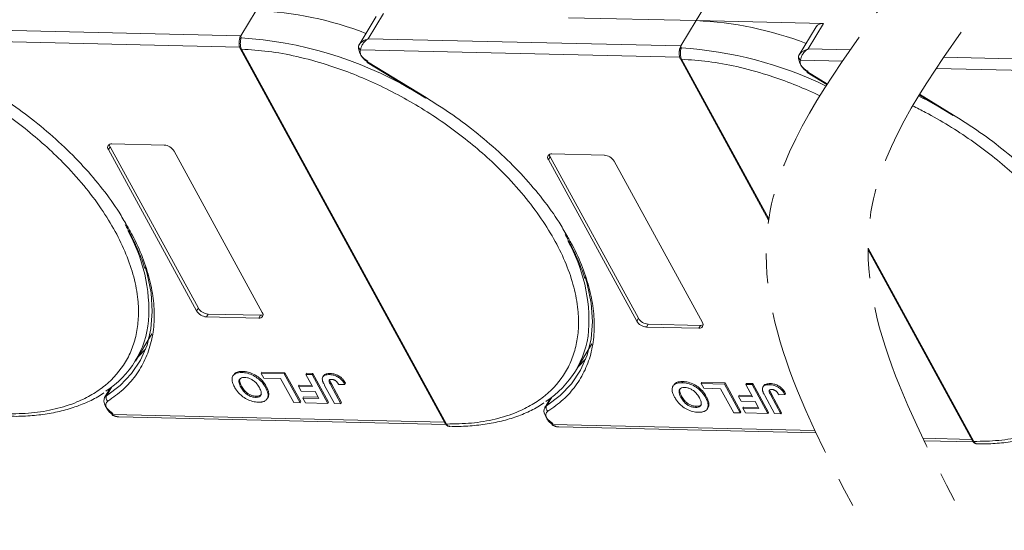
# Model space of a CAD drawing. Header units: millimetres. Extents: x -855 to 619, y 109 to 1142.
# Tile 57 of 74: x 212 to 320, y 867 to 923. Entities that reach past the tile are written whole.
import ezdxf

# ---------------------------------------------------------------- set-up
doc = ezdxf.new("R2010")
doc.units = ezdxf.units.MM
doc.linetypes.add('PHANTOM2', pattern=[31.75, 15.875, -3.175, 3.175, -3.175, 3.175, -3.175])

msp = doc.modelspace()

# ---------------------------------------------------------------- linework, layer by layer
at = {"color": 7, "linetype": 'Continuous', "lineweight": 15}
for p, q in [((286.403, 922.654), (288.27, 925.723)), ((238.276, 923.758), (236.595, 920.996)), ((251.406, 923.093), (249.537, 920.022)), ((250.539, 920.676), (252.219, 923.438)), ((272.459, 922.974), (286.403, 922.654)), ((286.403, 922.654), (284.722, 919.892)), ((300.346, 922.334), (286.403, 922.654)), ((299.532, 921.988), (297.664, 918.918)), ((298.665, 919.572), (300.346, 922.334)), ((236.595, 920.996), (202.412, 921.781)), ((236.595, 920.996), (236.633, 920.777)), ((201.58, 920.555), (236.486, 919.754)), ((249.557, 920.053), (249.469, 919.835)), ((284.722, 919.892), (250.539, 920.676)), ((284.722, 919.892), (284.76, 919.673)), ((236.548, 919.597), (258.964, 878.625)), ((236.687, 919.532), (236.688, 919.53)), ((236.688, 919.53), (259.104, 878.558)), ((249.707, 919.451), (284.613, 918.65)), ((297.683, 918.948), (297.595, 918.731)), ((303.277, 919.466), (298.665, 919.572)), ((342.385, 917.99), (313.466, 918.654)), ((250.417, 918.082), (256.843, 914.172)), ((250.459, 918.151), (256.885, 914.241)), ((284.675, 918.493), (294.325, 900.855)), ((284.814, 918.428), (284.815, 918.426)), ((284.815, 918.426), (294.348, 901.001)), ((297.834, 918.346), (302.429, 918.241)), ((298.544, 916.977), (300.711, 915.659)), ((298.586, 917.046), (300.754, 915.727)), ((312.64, 917.428), (342.276, 916.748)), ((310.79, 914.531), (314.507, 912.27)), ((310.832, 914.6), (314.549, 912.339)), ((222.116, 908.568), (222.303, 908.875)), ((222.303, 908.875), (231.959, 891.224)), ((222.489, 909.182), (228.236, 909.05)), ((231.773, 890.917), (222.116, 908.568)), ((229.299, 908.403), (238.956, 890.752)), ((270.616, 908.078), (276.362, 907.946)), ((270.243, 907.464), (270.429, 907.771)), ((279.899, 889.813), (270.243, 907.464)), ((270.429, 907.771), (280.086, 890.12)), ((277.426, 907.299), (287.082, 889.648)), ((305.201, 897.798), (316.767, 876.656)), ((305.201, 897.609), (316.628, 876.723)), ((231.959, 891.224), (231.773, 890.917)), ((233.022, 890.577), (232.836, 890.27)), ((233.022, 890.577), (238.769, 890.445)), ((238.582, 890.139), (232.836, 890.27)), ((238.769, 890.445), (238.582, 890.139)), ((280.086, 890.12), (279.899, 889.813)), ((225.075, 885.444), (226.887, 888.421)), ((281.149, 889.473), (280.962, 889.166)), ((286.709, 889.034), (280.962, 889.166)), ((281.149, 889.473), (286.896, 889.341)), ((286.896, 889.341), (286.709, 889.034)), ((273.202, 884.34), (275.013, 887.316)), ((236.729, 884.183), (236.803, 884.306)), ((238.828, 884.095), (238.902, 884.218)), ((238.902, 884.218), (241.435, 884.16)), ((241.435, 884.16), (241.36, 884.037)), ((241.435, 884.16), (243.159, 881.008)), ((243.709, 883.983), (243.783, 884.106)), ((243.783, 884.106), (244.474, 884.09)), ((235.815, 883.93), (235.74, 883.808)), ((238.828, 884.095), (241.36, 884.037)), ((239.115, 883.57), (238.828, 884.095)), ((240.957, 883.527), (239.115, 883.57)), ((242.394, 880.901), (240.957, 883.527)), ((241.36, 884.037), (243.085, 880.885)), ((243.709, 883.983), (244.399, 883.967)), ((244.438, 882.65), (243.709, 883.983)), ((244.474, 884.09), (244.399, 883.967)), ((244.399, 883.967), (246.124, 880.815)), ((244.474, 884.09), (246.198, 880.938)), ((245.647, 883.826), (245.572, 883.703)), ((246.381, 884.086), (246.307, 883.963)), ((284.855, 883.079), (284.93, 883.202)), ((286.954, 882.991), (287.029, 883.113)), ((287.029, 883.113), (289.562, 883.055)), ((289.562, 883.055), (289.487, 882.933)), ((289.562, 883.055), (291.286, 879.903)), ((222.359, 882.505), (221.714, 881.446)), ((221.919, 881.651), (222.506, 882.616)), ((222.242, 882.421), (222.306, 882.419)), ((236.611, 882.579), (236.685, 882.702)), ((239.386, 882.669), (239.311, 882.546)), ((242.993, 882.807), (242.919, 882.684)), ((243.206, 882.159), (242.919, 882.684)), ((242.919, 882.684), (244.438, 882.65)), ((242.993, 882.807), (244.369, 882.776)), ((244.725, 882.124), (243.206, 882.159)), ((245.146, 881.356), (244.725, 882.124)), ((246.86, 880.798), (245.773, 882.785)), ((246.435, 882.823), (246.51, 882.945)), ((246.435, 882.823), (247.551, 880.783)), ((246.51, 882.945), (247.626, 880.905)), ((247.322, 882.863), (247.991, 882.887)), ((248.066, 883.01), (247.991, 882.887)), ((283.941, 882.826), (283.866, 882.703)), ((286.954, 882.991), (289.487, 882.933)), ((287.242, 882.465), (286.954, 882.991)), ((289.084, 882.423), (287.242, 882.465)), ((290.521, 879.797), (289.084, 882.423)), ((289.487, 882.933), (291.211, 879.781)), ((291.835, 882.879), (291.91, 883.002)), ((291.835, 882.879), (292.526, 882.863)), ((292.565, 881.545), (291.835, 882.879)), ((291.91, 883.002), (292.601, 882.986)), ((292.601, 882.986), (292.526, 882.863)), ((292.526, 882.863), (294.25, 879.711)), ((292.601, 882.986), (294.325, 879.834)), ((293.774, 882.722), (293.699, 882.599)), ((294.508, 882.982), (294.433, 882.859)), ((294.476, 882.208), (294.636, 881.841)), ((238.211, 881.476), (238.286, 881.598)), ((239.492, 881.32), (239.567, 881.443)), ((239.664, 881.872), (239.589, 881.749)), ((243.085, 880.885), (242.394, 880.901)), ((243.159, 881.008), (243.085, 880.885)), ((243.47, 881.519), (243.396, 881.397)), ((243.683, 880.871), (243.396, 881.397)), ((243.396, 881.397), (245.146, 881.356)), ((243.47, 881.519), (245.077, 881.483)), ((246.124, 880.815), (243.683, 880.871)), ((246.198, 880.938), (246.124, 880.815)), ((247.626, 880.905), (247.551, 880.783)), ((270.485, 881.401), (269.841, 880.342)), ((270.046, 880.546), (270.633, 881.512)), ((270.369, 881.317), (270.433, 881.315)), ((284.737, 881.475), (284.812, 881.598)), ((287.513, 881.565), (287.438, 881.442)), ((291.12, 881.703), (291.045, 881.58)), ((291.333, 881.055), (291.045, 881.58)), ((291.045, 881.58), (292.565, 881.545)), ((291.12, 881.703), (292.496, 881.671)), ((292.852, 881.02), (291.333, 881.055)), ((293.272, 880.252), (292.852, 881.02)), ((294.987, 879.694), (293.9, 881.681)), ((294.562, 881.718), (294.636, 881.841)), ((294.562, 881.718), (295.678, 879.678)), ((294.636, 881.841), (295.752, 879.801)), ((295.449, 881.758), (296.118, 881.783)), ((296.192, 881.906), (296.118, 881.783)), ((247.551, 880.783), (246.86, 880.798)), ((286.338, 880.371), (286.413, 880.494)), ((287.619, 880.216), (287.694, 880.339)), ((287.79, 880.767), (287.716, 880.645)), ((291.211, 879.781), (290.521, 879.797)), ((291.286, 879.903), (291.211, 879.781)), ((291.597, 880.415), (291.522, 880.292)), ((291.81, 879.767), (291.522, 880.292)), ((291.522, 880.292), (293.272, 880.252)), ((291.597, 880.415), (293.203, 880.378)), ((294.325, 879.834), (294.25, 879.711)), ((295.752, 879.801), (295.678, 879.678)), ((258.88, 878.78), (222.573, 879.613)), ((223.267, 879.339), (259.039, 878.518)), ((294.25, 879.711), (291.81, 879.767)), ((295.678, 879.678), (294.987, 879.694)), ((259.104, 878.558), (259.105, 878.556)), ((299.391, 877.85), (270.7, 878.508)), ((271.394, 878.235), (299.513, 877.589)), ((316.543, 876.878), (311.207, 877)), ((311.334, 876.74), (316.703, 876.616)), ((316.767, 876.656), (316.768, 876.654))]:
    msp.add_line(p, q, dxfattribs=at)
at = {"color": 7, "linetype": 'Continuous', "lineweight": 15, "flags": 128}
for points in [[(250.459, 918.151), (250.437, 918.114), (250.423, 918.091), (250.417, 918.082), (250.417, 918.082)], [(298.586, 917.046), (298.563, 917.01), (298.549, 916.987), (298.544, 916.977), (298.544, 916.977)], [(256.885, 914.241), (256.863, 914.204), (256.849, 914.181), (256.843, 914.172), (256.843, 914.172)], [(314.549, 912.339), (314.526, 912.303), (314.512, 912.279), (314.507, 912.27), (314.507, 912.27)], [(226.135, 895.759), (226.361, 894.978), (226.786, 892.887), (226.927, 890.877), (226.781, 888.972), (226.351, 887.19), (225.641, 885.55), (224.658, 884.07), (223.413, 882.766), (221.919, 881.651)], [(274.262, 894.655), (274.487, 893.874), (274.913, 891.782), (275.053, 889.773), (274.908, 887.867), (274.478, 886.085), (273.768, 884.446), (272.785, 882.966), (271.54, 881.662), (270.046, 880.546)], [(225.352, 885.899), (225.398, 885.94), (226.19, 886.742)], [(273.479, 884.795), (273.525, 884.836), (274.317, 885.638)], [(222.607, 879.716), (222.295, 879.95), (222.029, 880.214), (221.823, 880.493), (221.686, 880.775), (221.627, 881.044), (221.647, 881.288), (221.714, 881.446)], [(221.714, 881.446), (221.746, 881.493), (221.919, 881.651)], [(270.734, 878.611), (270.421, 878.846), (270.156, 879.109), (269.949, 879.389), (269.813, 879.67), (269.753, 879.94), (269.774, 880.183), (269.841, 880.342)], [(269.841, 880.342), (269.873, 880.389), (270.046, 880.546)], [(222.573, 879.613), (222.547, 879.579), (222.529, 879.558), (222.52, 879.551), (222.52, 879.558), (222.529, 879.58), (222.547, 879.614), (222.573, 879.66), (222.607, 879.716)], [(270.7, 878.508), (270.673, 878.475), (270.655, 878.454), (270.646, 878.447), (270.646, 878.454), (270.656, 878.475), (270.674, 878.509), (270.7, 878.555), (270.734, 878.611)]]:
    msp.add_lwpolyline(points, dxfattribs=at)
at = {"color": 7, "linetype": 'Continuous', "lineweight": 15}
for centre, radius, start, end in [((236.699, 885.902), 37.889, 68.97091, 87.61491), ((284.826, 884.798), 37.889, 68.97091, 87.61491), ((300.23, 921.477), 0.865, 82.29579, 143.75946), ((236.711, 920.51), 0.278, 106.23049, 154.5199), ((234.003, 878.499), 42.36, 60.09182, 86.44113), ((249.768, 919.819), 0.299, 148.89078, 176.84469), ((249.902, 919.838), 0.433, 180.29447, 243.27622), ((251.177, 919.811), 1.705, 177.9781, 247.11934), ((284.837, 919.405), 0.278, 106.23049, 154.5199), ((282.13, 877.395), 42.36, 64.1283, 86.44113), ((236.674, 919.683), 0.152, 213.6444, 275.03728), ((236.676, 919.685), 0.155, 214.37766, 274.3082), ((297.894, 918.715), 0.299, 148.89078, 176.84469), ((298.029, 918.733), 0.433, 180.29447, 243.27622), ((299.303, 918.707), 1.705, 177.9781, 247.11934), ((284.8, 918.579), 0.152, 213.6444, 275.03728), ((284.803, 918.58), 0.155, 214.37766, 274.3082), ((291.667, 876.597), 42.36, 60.09182, 63.26), ((222.419, 908.804), 0.384, 79.47957, 217.89689), ((222.784, 909.162), 0.561, 182.97477, 210.78742), ((228.143, 907.701), 1.352, 31.28833, 86.07738), ((270.546, 907.7), 0.384, 79.47957, 217.89689), ((270.911, 908.058), 0.561, 182.97477, 210.78742), ((276.27, 906.597), 1.352, 31.28833, 86.07738), ((208.783, 890.916), 17.77, 356.58108, 29.61611), ((256.909, 889.812), 17.77, 356.58108, 29.61611), ((232.928, 891.62), 1.352, 211.28833, 266.07738), ((233.115, 891.927), 1.352, 211.28833, 266.07738), ((238.652, 890.516), 0.384, 259.47957, 37.89689), ((216.248, 890.815), 10.318, 302.73279, 354.66622), ((238.802, 891.005), 0.561, 266.58142, 294.38722), ((281.055, 890.515), 1.352, 211.28833, 266.07738), ((281.242, 890.822), 1.352, 211.28833, 266.07738), ((286.779, 889.412), 0.384, 259.47957, 37.89689), ((264.375, 889.711), 10.318, 302.73279, 354.66622), ((286.929, 889.901), 0.561, 266.58142, 294.38722), ((222.355, 881.444), 0.483, 154.63164, 231.84459), ((270.482, 880.34), 0.483, 154.63164, 231.84459), ((259.092, 878.712), 0.155, 214.37766, 274.3082), ((259.093, 878.711), 0.155, 214.42362, 274.2689), ((316.756, 876.811), 0.155, 214.37766, 274.3082), ((316.757, 876.809), 0.155, 214.42362, 274.2689)]:
    msp.add_arc(centre, radius, start, end, dxfattribs=at)
at = {"color": 3, "linetype": 'PHANTOM2', "lineweight": 9, "ltscale": 1.030123}
for points in [[(307.468, 980.228), (318.041, 945.991), (294.377, 901.18), (304.949, 866.943)], [(318.611, 980.796), (329.184, 946.558), (305.52, 901.748), (316.092, 867.51)]]:
    msp.add_spline(points, degree=3, dxfattribs=at)
at = {"color": 7, "linetype": 'Continuous', "lineweight": 15}
for points in [[(236.459, 920.629), (236.475, 920.698), (236.508, 920.834), (236.566, 920.942), (236.595, 920.996)], [(284.586, 919.525), (284.602, 919.593), (284.634, 919.73), (284.693, 919.838), (284.722, 919.892)], [(249.707, 919.451), (249.68, 919.358), (249.625, 919.174), (249.727, 918.942), (249.778, 918.826)], [(249.778, 918.826), (249.861, 918.701), (250.027, 918.45), (250.315, 918.25), (250.459, 918.151)], [(297.834, 918.346), (297.806, 918.254), (297.751, 918.07), (297.853, 917.838), (297.904, 917.722)], [(297.904, 917.722), (297.987, 917.597), (298.154, 917.346), (298.442, 917.146), (298.586, 917.046)], [(221.954, 880.249), (222.03, 880.133), (222.182, 879.9), (222.443, 879.709), (222.573, 879.613)], [(270.08, 879.145), (270.157, 879.029), (270.309, 878.796), (270.569, 878.604), (270.7, 878.508)]]:
    msp.add_open_spline(points, degree=3, dxfattribs=at)
for points, knots in [([(236.633, 920.777), (236.625, 920.74), (236.608, 920.66), (236.578, 920.511), (236.556, 920.34), (236.546, 920.136), (236.561, 919.923), (236.607, 919.706), (236.659, 919.594), (236.687, 919.532)], [0, 0, 0, 0, 0.11199725, 0.24484387, 0.3691679, 0.50089869, 0.68753328, 0.82813816, 1, 1, 1, 1]), ([(188.561, 920.635), (189.525, 920.575), (191.482, 920.454), (194.628, 919.875), (197.661, 919.055), (200.505, 918.053), (203.113, 916.948), (205.704, 915.663), (209.091, 913.723), (212.288, 911.493), (215.181, 909.061), (217.358, 906.987), (219.462, 904.662), (221.374, 902.13), (222.92, 899.617), (224.119, 897.112), (224.965, 894.604), (225.383, 892.319), (225.449, 890.293), (225.245, 888.528), (224.777, 886.869), (223.795, 884.831), (222.303, 883.106), (220.363, 881.755), (218.558, 880.859), (216.357, 880.159), (213.772, 879.712), (211.899, 879.678), (210.977, 879.662)], [0, 0, 0, 0, 0.038862, 0.078912, 0.1200677, 0.1522272, 0.1843815, 0.2172151, 0.2500433, 0.3156185, 0.347778, 0.3799323, 0.4210926, 0.4611415, 0.5, 0.5388632, 0.578912, 0.6200677, 0.6522272, 0.6843815, 0.7172151, 0.7500433, 0.8156185, 0.847778, 0.8799323, 0.9210926, 0.9611404, 1, 1, 1, 1]), ([(236.435, 920.448), (236.425, 920.311), (236.409, 920.099), (236.457, 919.799), (236.517, 919.666), (236.547, 919.599)], [0, 0, 0, 0, 0.4726534, 0.7330547, 1, 1, 1, 1]), ([(236.438, 920.364), (236.439, 920.435), (236.44, 920.526), (236.456, 920.611), (236.459, 920.629)], [0, 0, 0, 0, 0.789595, 1, 1, 1, 1]), ([(249.511, 919.974), (249.551, 920.037), (249.638, 920.178), (249.961, 920.456), (250.312, 920.59), (250.539, 920.676)], [0, 0, 0, 0, 0.2270634, 0.5015869, 1, 1, 1, 1]), ([(250.539, 920.676), (250.421, 920.595), (250.187, 920.431), (249.914, 920.1), (249.733, 919.746), (249.715, 919.545), (249.707, 919.451)], [0, 0, 0, 0, 0.2515188, 0.5017844, 0.7656323, 1, 1, 1, 1]), ([(284.76, 919.673), (284.752, 919.636), (284.734, 919.556), (284.704, 919.407), (284.682, 919.236), (284.673, 919.032), (284.687, 918.819), (284.734, 918.601), (284.785, 918.489), (284.814, 918.428)], [0, 0, 0, 0, 0.1119973, 0.2448439, 0.3691679, 0.5008987, 0.6875333, 0.8281382, 1, 1, 1, 1]), ([(236.688, 919.53), (237.652, 919.471), (239.609, 919.35), (242.755, 918.771), (245.788, 917.951), (248.631, 916.948), (251.24, 915.844), (253.83, 914.559), (257.217, 912.619), (260.415, 910.389), (263.307, 907.956), (265.485, 905.882), (267.589, 903.558), (269.501, 901.026), (271.047, 898.513), (272.246, 896.008), (273.091, 893.5), (273.509, 891.214), (273.575, 889.189), (273.372, 887.424), (272.904, 885.765), (271.922, 883.726), (270.429, 882.002), (268.49, 880.651), (266.685, 879.754), (264.483, 879.055), (261.899, 878.607), (260.026, 878.574), (259.104, 878.558)], [0, 0, 0, 0, 0.038862, 0.078912, 0.1200677, 0.1522272, 0.1843815, 0.2172151, 0.2500433, 0.3156185, 0.347778, 0.3799323, 0.4210926, 0.4611415, 0.5, 0.5388632, 0.578912, 0.6200677, 0.6522272, 0.6843815, 0.7172151, 0.7500433, 0.8156185, 0.847778, 0.8799323, 0.9210926, 0.9611404, 1, 1, 1, 1]), ([(284.562, 919.343), (284.552, 919.206), (284.536, 918.994), (284.583, 918.695), (284.644, 918.562), (284.674, 918.495)], [0, 0, 0, 0, 0.4726534, 0.7330547, 1, 1, 1, 1]), ([(284.564, 919.259), (284.565, 919.331), (284.566, 919.421), (284.583, 919.507), (284.586, 919.525)], [0, 0, 0, 0, 0.789595, 1, 1, 1, 1]), ([(297.638, 918.869), (297.677, 918.933), (297.764, 919.073), (298.088, 919.352), (298.439, 919.486), (298.665, 919.572)], [0, 0, 0, 0, 0.2270634, 0.5015869, 1, 1, 1, 1]), ([(298.665, 919.572), (298.548, 919.49), (298.313, 919.327), (298.041, 918.996), (297.859, 918.642), (297.842, 918.441), (297.834, 918.346)], [0, 0, 0, 0, 0.2515188, 0.5017844, 0.7656323, 1, 1, 1, 1]), ([(284.815, 918.426), (285.778, 918.366), (287.735, 918.245), (290.882, 917.667), (293.914, 916.847), (296.758, 915.844), (298.686, 915.028), (299.741, 914.534), (299.94, 914.44)], [0, 0, 0, 0, 0.03886198, 0.07891202, 0.12006769, 0.15222721, 0.18438153, 0.19185916, 0.19185916, 0.19185916, 0.19185916]), ([(208.758, 915.345), (209.734, 914.726), (211.684, 913.489), (214.443, 911.392), (217.04, 909.14), (219.426, 906.741), (221.525, 904.255), (223.105, 902.09), (223.85, 900.766), (224.118, 900.289)], [0, 0, 0, 0, 0.1495671, 0.2991439, 0.452293, 0.6065008, 0.7607086, 0.9138577, 1, 1, 1, 1]), ([(256.885, 914.241), (257.86, 913.622), (259.811, 912.384), (262.569, 910.287), (265.166, 908.036), (267.553, 905.637), (269.651, 903.151), (271.232, 900.986), (271.977, 899.662), (272.245, 899.185)], [0, 0, 0, 0, 0.1495671, 0.2991439, 0.452293, 0.6065008, 0.7607086, 0.9138577, 1, 1, 1, 1]), ([(310.085, 913.348), (310.554, 913.116), (311.884, 912.433), (314.881, 910.717), (318.078, 908.487), (320.971, 906.055), (323.148, 903.981), (325.252, 901.656), (327.164, 899.124), (328.71, 896.611), (329.91, 894.106), (330.755, 891.598), (331.173, 889.313), (331.239, 887.287), (331.035, 885.522), (330.567, 883.863), (329.585, 881.825), (328.093, 880.1), (326.153, 878.749), (324.348, 877.853), (322.147, 877.153), (319.562, 876.706), (317.69, 876.672), (316.767, 876.656)], [0.19950286, 0.19950286, 0.19950286, 0.19950286, 0.21721506, 0.25004326, 0.31561849, 0.34777802, 0.37993233, 0.42109262, 0.46114154, 0.50000001, 0.53886316, 0.57891202, 0.62006769, 0.65222721, 0.68438153, 0.71721506, 0.75004326, 0.81561849, 0.84777802, 0.87993233, 0.92109262, 0.96114036, 1, 1, 1, 1]), ([(314.549, 912.339), (315.524, 911.72), (317.474, 910.483), (320.233, 908.386), (322.83, 906.134), (325.216, 903.735), (327.315, 901.249), (328.896, 899.084), (329.64, 897.76), (329.908, 897.283)], [0, 0, 0, 0, 0.1495671, 0.2991439, 0.452293, 0.6065008, 0.7607086, 0.9138577, 1, 1, 1, 1]), ([(224.118, 900.289), (224.328, 899.938), (225.034, 898.76), (225.893, 896.763), (226.688, 894.338), (227.114, 891.973), (227.182, 889.696), (226.871, 887.542), (226.186, 885.565), (225.141, 883.813), (223.79, 882.281), (222.635, 881.47), (222.057, 881.064)], [0, 0, 0, 0, 0.0444737, 0.1493697, 0.2542516, 0.3591475, 0.466545, 0.5746848, 0.6828247, 0.7902221, 0.8951076, 1, 1, 1, 1]), ([(223.945, 900.376), (224.174, 899.976), (224.737, 898.992), (225.429, 897.436), (225.914, 896.228), (226.079, 895.615), (226.092, 895.563)], [0, 0, 0, 0, 0.2464559, 0.6056052, 0.9666445, 1, 1, 1, 1]), ([(272.245, 899.185), (272.455, 898.834), (273.161, 897.656), (274.019, 895.659), (274.815, 893.234), (275.24, 890.869), (275.309, 888.591), (274.998, 886.438), (274.313, 884.46), (273.267, 882.709), (271.917, 881.176), (270.761, 880.365), (270.184, 879.96)], [0, 0, 0, 0, 0.0444737, 0.1493697, 0.2542516, 0.3591475, 0.466545, 0.5746848, 0.6828247, 0.7902221, 0.8951076, 1, 1, 1, 1]), ([(272.072, 899.272), (272.301, 898.871), (272.864, 897.888), (273.556, 896.332), (274.041, 895.124), (274.205, 894.511), (274.219, 894.459)], [0, 0, 0, 0, 0.2464559, 0.6056052, 0.9666445, 1, 1, 1, 1]), ([(235.912, 882.61), (235.868, 882.694), (235.737, 882.948), (235.618, 883.349), (235.671, 883.76), (235.922, 884.044), (236.304, 884.176), (236.6, 884.181), (236.729, 884.183)], [0, 0, 0, 0, 0.1018882, 0.3073435, 0.4929627, 0.6786474, 0.8607914, 1, 1, 1, 1]), ([(235.829, 883.92), (235.886, 884.002), (236.013, 884.184), (236.381, 884.297), (236.676, 884.303), (236.803, 884.306)], [0, 0, 0, 0, 0.3159769, 0.7036842, 1, 1, 1, 1]), ([(236.729, 884.183), (236.826, 884.178), (237.121, 884.163), (237.66, 884.032), (238.276, 883.713), (238.826, 883.259), (239.136, 882.855), (239.28, 882.602), (239.311, 882.546)], [0, 0, 0, 0, 0.1021706, 0.3092201, 0.51365, 0.6922749, 0.9324126, 1, 1, 1, 1]), ([(236.803, 884.306), (236.901, 884.301), (237.195, 884.286), (237.735, 884.155), (238.35, 883.836), (238.901, 883.382), (239.21, 882.978), (239.354, 882.725), (239.386, 882.669)], [0, 0, 0, 0, 0.1021706, 0.3092201, 0.51365, 0.6922749, 0.9324126, 1, 1, 1, 1]), ([(236.611, 882.579), (236.568, 882.663), (236.447, 882.9), (236.367, 883.227), (236.471, 883.486), (236.663, 883.624), (236.871, 883.658), (236.994, 883.658), (237.017, 883.658)], [0, 0, 0, 0, 0.1585903, 0.4472388, 0.6203806, 0.7935748, 0.9612953, 1, 1, 1, 1]), ([(236.685, 882.702), (236.643, 882.785), (236.523, 883.021), (236.434, 883.338), (236.519, 883.501), (236.547, 883.554)], [0, 0, 0, 0, 0.2710271, 0.7643207, 1, 1, 1, 1]), ([(237.017, 883.658), (237.117, 883.65), (237.318, 883.634), (237.654, 883.513), (237.99, 883.318), (238.338, 883.003), (238.526, 882.73), (238.622, 882.559), (238.632, 882.541)], [0, 0, 0, 0, 0.15970987, 0.32042921, 0.49107352, 0.67705027, 0.96629027, 1, 1, 1, 1]), ([(245.524, 883.383), (245.52, 883.46), (245.512, 883.615), (245.625, 883.801), (245.874, 883.95), (246.143, 883.958), (246.307, 883.963)], [0, 0, 0, 0, 0.2064605, 0.4135145, 0.6452106, 1, 1, 1, 1]), ([(245.773, 882.785), (245.751, 882.827), (245.706, 882.911), (245.65, 883.025), (245.605, 883.124), (245.572, 883.211), (245.541, 883.298), (245.53, 883.355), (245.524, 883.383)], [0, 0, 0, 0, 0.2082698, 0.416707, 0.5614806, 0.7065734, 0.8528245, 1, 1, 1, 1]), ([(245.658, 883.819), (245.673, 883.85), (245.722, 883.95), (245.954, 884.07), (246.22, 884.08), (246.381, 884.086)], [0, 0, 0, 0, 0.1483819, 0.4848209, 1, 1, 1, 1]), ([(246.435, 882.823), (246.391, 882.907), (246.315, 883.052), (246.254, 883.227), (246.257, 883.339), (246.308, 883.398), (246.405, 883.436), (246.495, 883.438), (246.549, 883.439)], [0, 0, 0, 0, 0.2920273, 0.5048541, 0.6139046, 0.723685, 0.8298165, 1, 1, 1, 1]), ([(246.307, 883.963), (246.405, 883.958), (246.628, 883.944), (247.008, 883.835), (247.378, 883.624), (247.735, 883.3), (247.89, 883.05), (247.991, 882.887)], [0, 0, 0, 0, 0.1552919, 0.3531453, 0.543243, 0.704067, 1, 1, 1, 1]), ([(246.34, 883.354), (246.34, 883.347), (246.347, 883.221), (246.431, 883.079), (246.51, 882.945)], [0, 0, 0, 0, 0.0579521, 1, 1, 1, 1]), ([(246.381, 884.086), (246.479, 884.08), (246.702, 884.067), (247.082, 883.958), (247.452, 883.747), (247.81, 883.423), (247.965, 883.172), (248.066, 883.01)], [0, 0, 0, 0, 0.1552919, 0.3531453, 0.543243, 0.704067, 1, 1, 1, 1]), ([(246.549, 883.439), (246.58, 883.437), (246.641, 883.434), (246.731, 883.412), (246.814, 883.382), (246.885, 883.346), (246.953, 883.305), (246.994, 883.273), (247.014, 883.257)], [0, 0, 0, 0, 0.202387, 0.4109073, 0.5578292, 0.7094718, 0.8532239, 1, 1, 1, 1]), ([(247.014, 883.257), (247.041, 883.233), (247.094, 883.185), (247.153, 883.113), (247.204, 883.047), (247.246, 882.986), (247.285, 882.924), (247.31, 882.883), (247.322, 882.863)], [0, 0, 0, 0, 0.1938055, 0.3931273, 0.5440688, 0.6954121, 0.8476129, 1, 1, 1, 1]), ([(284.038, 881.506), (283.995, 881.59), (283.864, 881.843), (283.745, 882.244), (283.798, 882.655), (284.049, 882.94), (284.431, 883.072), (284.727, 883.077), (284.855, 883.079)], [0, 0, 0, 0, 0.1018882, 0.3073435, 0.4929627, 0.6786474, 0.8607914, 1, 1, 1, 1]), ([(283.956, 882.816), (284.013, 882.898), (284.14, 883.08), (284.508, 883.193), (284.802, 883.199), (284.93, 883.202)], [0, 0, 0, 0, 0.3159769, 0.7036842, 1, 1, 1, 1]), ([(284.855, 883.079), (284.953, 883.074), (285.247, 883.059), (285.787, 882.928), (286.402, 882.609), (286.952, 882.155), (287.262, 881.751), (287.406, 881.498), (287.438, 881.442)], [0, 0, 0, 0, 0.1021706, 0.3092201, 0.51365, 0.6922749, 0.9324126, 1, 1, 1, 1]), ([(284.93, 883.202), (285.027, 883.197), (285.322, 883.181), (285.862, 883.05), (286.477, 882.732), (287.027, 882.277), (287.337, 881.874), (287.481, 881.621), (287.513, 881.565)], [0, 0, 0, 0, 0.1021706, 0.3092201, 0.51365, 0.6922749, 0.9324126, 1, 1, 1, 1]), ([(211.32, 879.414), (211.662, 879.406), (212.676, 879.382), (214.28, 879.503), (216.123, 879.77), (217.866, 880.195), (219.49, 880.783), (220.756, 881.374), (221.416, 881.826), (221.632, 881.974)], [0, 0, 0, 0, 0.083579, 0.2482141, 0.413815, 0.5804106, 0.7481743, 0.9174399, 1, 1, 1, 1]), ([(238.507, 880.95), (238.41, 880.955), (238.115, 880.97), (237.578, 881.104), (236.966, 881.421), (236.415, 881.874), (236.096, 882.287), (235.947, 882.548), (235.912, 882.61)], [0, 0, 0, 0, 0.1013981, 0.3069957, 0.5061443, 0.6852619, 0.9245571, 1, 1, 1, 1]), ([(238.211, 881.476), (238.112, 881.483), (237.912, 881.498), (237.578, 881.611), (237.255, 881.798), (236.925, 882.092), (236.732, 882.364), (236.63, 882.544), (236.611, 882.579)], [0, 0, 0, 0, 0.16029217, 0.32192242, 0.49076139, 0.65756923, 0.93388265, 1, 1, 1, 1]), ([(238.286, 881.598), (238.186, 881.606), (237.987, 881.621), (237.653, 881.734), (237.33, 881.92), (237, 882.215), (236.807, 882.487), (236.705, 882.667), (236.685, 882.702)], [0, 0, 0, 0, 0.1602922, 0.3219224, 0.4907614, 0.6575692, 0.9338827, 1, 1, 1, 1]), ([(238.632, 882.541), (238.675, 882.457), (238.784, 882.245), (238.864, 881.946), (238.803, 881.689), (238.633, 881.534), (238.414, 881.477), (238.263, 881.476), (238.211, 881.476)], [0, 0, 0, 0, 0.1586166, 0.4008637, 0.5730594, 0.7454856, 0.9129852, 1, 1, 1, 1]), ([(239.311, 882.546), (239.334, 882.504), (239.379, 882.42), (239.44, 882.29), (239.496, 882.156), (239.542, 882.018), (239.577, 881.881), (239.585, 881.793), (239.589, 881.749)], [0, 0, 0, 0, 0.1539502, 0.3081809, 0.478699, 0.6499612, 0.8242026, 1, 1, 1, 1]), ([(239.386, 882.669), (239.409, 882.627), (239.454, 882.543), (239.515, 882.413), (239.571, 882.279), (239.617, 882.141), (239.651, 882.004), (239.66, 881.916), (239.664, 881.872)], [0, 0, 0, 0, 0.1539502, 0.3081809, 0.478699, 0.6499612, 0.8242026, 1, 1, 1, 1]), ([(284.737, 881.475), (284.694, 881.559), (284.573, 881.795), (284.494, 882.122), (284.598, 882.381), (284.789, 882.52), (284.998, 882.554), (285.121, 882.553), (285.144, 882.553)], [0, 0, 0, 0, 0.1585903, 0.4472388, 0.6203806, 0.7935748, 0.9612953, 1, 1, 1, 1]), ([(284.812, 881.598), (284.77, 881.681), (284.65, 881.917), (284.56, 882.234), (284.646, 882.397), (284.673, 882.45)], [0, 0, 0, 0, 0.2710271, 0.7643207, 1, 1, 1, 1]), ([(285.144, 882.553), (285.244, 882.545), (285.444, 882.529), (285.78, 882.409), (286.116, 882.214), (286.465, 881.899), (286.653, 881.626), (286.749, 881.455), (286.759, 881.437)], [0, 0, 0, 0, 0.1597099, 0.3204292, 0.4910735, 0.6770503, 0.9662903, 1, 1, 1, 1]), ([(293.651, 882.278), (293.646, 882.356), (293.638, 882.511), (293.752, 882.697), (294, 882.846), (294.27, 882.854), (294.433, 882.859)], [0, 0, 0, 0, 0.2064605, 0.4135145, 0.6452106, 1, 1, 1, 1]), ([(293.9, 881.681), (293.877, 881.723), (293.832, 881.807), (293.777, 881.92), (293.732, 882.02), (293.699, 882.107), (293.668, 882.194), (293.656, 882.25), (293.651, 882.278)], [0, 0, 0, 0, 0.20826979, 0.416707, 0.56148059, 0.70657343, 0.85282453, 1, 1, 1, 1]), ([(293.785, 882.715), (293.8, 882.746), (293.849, 882.846), (294.081, 882.966), (294.347, 882.976), (294.508, 882.982)], [0, 0, 0, 0, 0.1483819, 0.4848209, 1, 1, 1, 1]), ([(294.562, 881.718), (294.518, 881.802), (294.442, 881.948), (294.38, 882.123), (294.384, 882.234), (294.435, 882.293), (294.532, 882.332), (294.621, 882.334), (294.676, 882.335)], [0, 0, 0, 0, 0.2920273, 0.5048541, 0.6139046, 0.723685, 0.8298165, 1, 1, 1, 1]), ([(294.433, 882.859), (294.531, 882.853), (294.754, 882.84), (295.134, 882.731), (295.504, 882.52), (295.862, 882.196), (296.017, 881.945), (296.118, 881.783)], [0, 0, 0, 0, 0.1552919, 0.3531453, 0.543243, 0.704067, 1, 1, 1, 1]), ([(294.508, 882.982), (294.606, 882.976), (294.829, 882.963), (295.209, 882.854), (295.579, 882.643), (295.937, 882.319), (296.092, 882.068), (296.192, 881.906)], [0, 0, 0, 0, 0.1552919, 0.3531453, 0.543243, 0.704067, 1, 1, 1, 1]), ([(294.676, 882.335), (294.706, 882.333), (294.768, 882.33), (294.858, 882.308), (294.941, 882.278), (295.012, 882.242), (295.08, 882.2), (295.12, 882.169), (295.141, 882.153)], [0, 0, 0, 0, 0.202387, 0.4109073, 0.5578292, 0.7094718, 0.8532239, 1, 1, 1, 1]), ([(295.141, 882.153), (295.167, 882.129), (295.221, 882.081), (295.28, 882.009), (295.33, 881.942), (295.372, 881.881), (295.412, 881.82), (295.437, 881.779), (295.449, 881.758)], [0, 0, 0, 0, 0.19380551, 0.39312733, 0.54406876, 0.6954121, 0.84761289, 1, 1, 1, 1]), ([(222.057, 881.064), (222.003, 881.02), (221.893, 880.932), (221.827, 880.732), (221.838, 880.499), (221.916, 880.332), (221.954, 880.249)], [0, 0, 0, 0, 0.2455128, 0.5, 0.7544872, 1, 1, 1, 1]), ([(238.854, 881.82), (238.806, 881.764), (238.711, 881.653), (238.488, 881.601), (238.337, 881.599), (238.286, 881.598)], [0, 0, 0, 0, 0.3981888, 0.7942495, 1, 1, 1, 1]), ([(239.196, 881.057), (239.16, 881.042), (239.088, 881.012), (238.973, 880.985), (238.859, 880.966), (238.746, 880.954), (238.629, 880.949), (238.548, 880.95), (238.507, 880.95)], [0, 0, 0, 0, 0.1854289, 0.3721896, 0.5277082, 0.6838775, 0.8416784, 1, 1, 1, 1]), ([(239.589, 881.749), (239.587, 881.674), (239.584, 881.525), (239.491, 881.284), (239.348, 881.129), (239.213, 881.064), (239.196, 881.057)], [0, 0, 0, 0, 0.2508959, 0.5021661, 0.9405117, 1, 1, 1, 1]), ([(239.664, 881.872), (239.66, 881.798), (239.653, 881.652), (239.622, 881.503), (239.567, 881.451), (239.563, 881.446)], [0, 0, 0, 0, 0.4783949, 0.9575036, 1, 1, 1, 1]), ([(286.634, 879.846), (286.536, 879.851), (286.242, 879.866), (285.704, 880), (285.092, 880.317), (284.541, 880.77), (284.223, 881.182), (284.074, 881.443), (284.038, 881.506)], [0, 0, 0, 0, 0.1013981, 0.3069957, 0.5061443, 0.6852619, 0.9245571, 1, 1, 1, 1]), ([(286.338, 880.371), (286.238, 880.379), (286.039, 880.394), (285.705, 880.507), (285.382, 880.693), (285.052, 880.988), (284.859, 881.26), (284.757, 881.44), (284.737, 881.475)], [0, 0, 0, 0, 0.1602922, 0.3219224, 0.4907614, 0.6575692, 0.9338827, 1, 1, 1, 1]), ([(286.413, 880.494), (286.313, 880.502), (286.113, 880.517), (285.779, 880.63), (285.457, 880.816), (285.126, 881.111), (284.933, 881.383), (284.832, 881.563), (284.812, 881.598)], [0, 0, 0, 0, 0.1602922, 0.3219224, 0.4907614, 0.6575692, 0.9338827, 1, 1, 1, 1]), ([(286.759, 881.437), (286.802, 881.353), (286.911, 881.141), (286.991, 880.841), (286.93, 880.585), (286.76, 880.43), (286.541, 880.373), (286.39, 880.372), (286.338, 880.371)], [0, 0, 0, 0, 0.15861661, 0.40086372, 0.57305935, 0.74548557, 0.91298519, 1, 1, 1, 1]), ([(287.438, 881.442), (287.46, 881.4), (287.506, 881.316), (287.567, 881.186), (287.623, 881.052), (287.669, 880.914), (287.703, 880.777), (287.712, 880.689), (287.716, 880.645)], [0, 0, 0, 0, 0.1539502, 0.3081809, 0.478699, 0.6499612, 0.8242026, 1, 1, 1, 1]), ([(287.513, 881.565), (287.535, 881.523), (287.581, 881.439), (287.641, 881.309), (287.697, 881.174), (287.743, 881.037), (287.778, 880.899), (287.786, 880.812), (287.79, 880.767)], [0, 0, 0, 0, 0.1539502, 0.3081809, 0.478699, 0.6499612, 0.8242026, 1, 1, 1, 1]), ([(259.447, 878.31), (259.789, 878.302), (260.803, 878.278), (262.406, 878.399), (264.249, 878.666), (265.992, 879.091), (267.617, 879.678), (268.883, 880.27), (269.542, 880.721), (269.759, 880.869)], [0, 0, 0, 0, 0.083579, 0.2482141, 0.413815, 0.5804106, 0.7481743, 0.9174399, 1, 1, 1, 1]), ([(270.184, 879.96), (270.13, 879.916), (270.02, 879.827), (269.954, 879.627), (269.965, 879.395), (270.042, 879.227), (270.08, 879.145)], [0, 0, 0, 0, 0.24551284, 0.5, 0.75448716, 1, 1, 1, 1]), ([(286.981, 880.716), (286.933, 880.66), (286.838, 880.549), (286.615, 880.496), (286.464, 880.495), (286.413, 880.494)], [0, 0, 0, 0, 0.3981888, 0.7942495, 1, 1, 1, 1]), ([(287.323, 879.952), (287.287, 879.938), (287.215, 879.908), (287.099, 879.881), (286.986, 879.861), (286.873, 879.85), (286.756, 879.844), (286.675, 879.845), (286.634, 879.846)], [0, 0, 0, 0, 0.1854289, 0.3721896, 0.5277082, 0.6838775, 0.8416784, 1, 1, 1, 1]), ([(287.716, 880.645), (287.714, 880.57), (287.711, 880.421), (287.618, 880.18), (287.475, 880.025), (287.339, 879.96), (287.323, 879.952)], [0, 0, 0, 0, 0.2508959, 0.5021661, 0.9405117, 1, 1, 1, 1]), ([(287.79, 880.767), (287.787, 880.694), (287.779, 880.548), (287.748, 880.399), (287.694, 880.346), (287.689, 880.342)], [0, 0, 0, 0, 0.4783949, 0.9575036, 1, 1, 1, 1]), ([(222.519, 879.551), (222.644, 879.487), (222.879, 879.366), (223.142, 879.348), (223.266, 879.339)], [0, 0, 0, 0, 0.5298979, 1, 1, 1, 1]), ([(222.573, 879.613), (222.674, 879.535), (222.88, 879.376), (223.137, 879.356), (223.268, 879.345)], [0, 0, 0, 0, 0.493587, 1, 1, 1, 1]), ([(317.111, 876.408), (317.452, 876.4), (318.466, 876.376), (320.07, 876.497), (321.913, 876.764), (323.656, 877.189), (325.28, 877.777), (326.546, 878.368), (327.206, 878.819), (327.422, 878.968)], [0, 0, 0, 0, 0.083579, 0.2482141, 0.413815, 0.5804106, 0.7481743, 0.9174399, 1, 1, 1, 1]), ([(258.965, 878.623), (258.995, 878.576), (259.056, 878.48), (259.18, 878.376), (259.317, 878.306), (259.41, 878.297), (259.456, 878.292)], [0, 0, 0, 0, 0.2424843, 0.4924778, 0.7463616, 1, 1, 1, 1]), ([(259.105, 878.556), (259.139, 878.504), (259.201, 878.409), (259.32, 878.316), (259.401, 878.303), (259.446, 878.295)], [0, 0, 0, 0, 0.3548798, 0.6452342, 1, 1, 1, 1]), ([(270.646, 878.447), (270.771, 878.383), (271.006, 878.262), (271.269, 878.243), (271.393, 878.235)], [0, 0, 0, 0, 0.5298979, 1, 1, 1, 1]), ([(270.7, 878.508), (270.801, 878.43), (271.006, 878.272), (271.264, 878.251), (271.394, 878.241)], [0, 0, 0, 0, 0.493587, 1, 1, 1, 1]), ([(316.629, 876.721), (316.659, 876.674), (316.72, 876.579), (316.844, 876.474), (316.981, 876.404), (317.074, 876.395), (317.12, 876.39)], [0, 0, 0, 0, 0.24248428, 0.49247779, 0.74636165, 1, 1, 1, 1]), ([(316.768, 876.654), (316.803, 876.602), (316.865, 876.507), (316.984, 876.415), (317.065, 876.401), (317.109, 876.393)], [0, 0, 0, 0, 0.35487977, 0.64523416, 1, 1, 1, 1])]:
    msp.add_open_spline(points, degree=3, knots=knots, dxfattribs=at)

doc.saveas('drawing.dxf')
